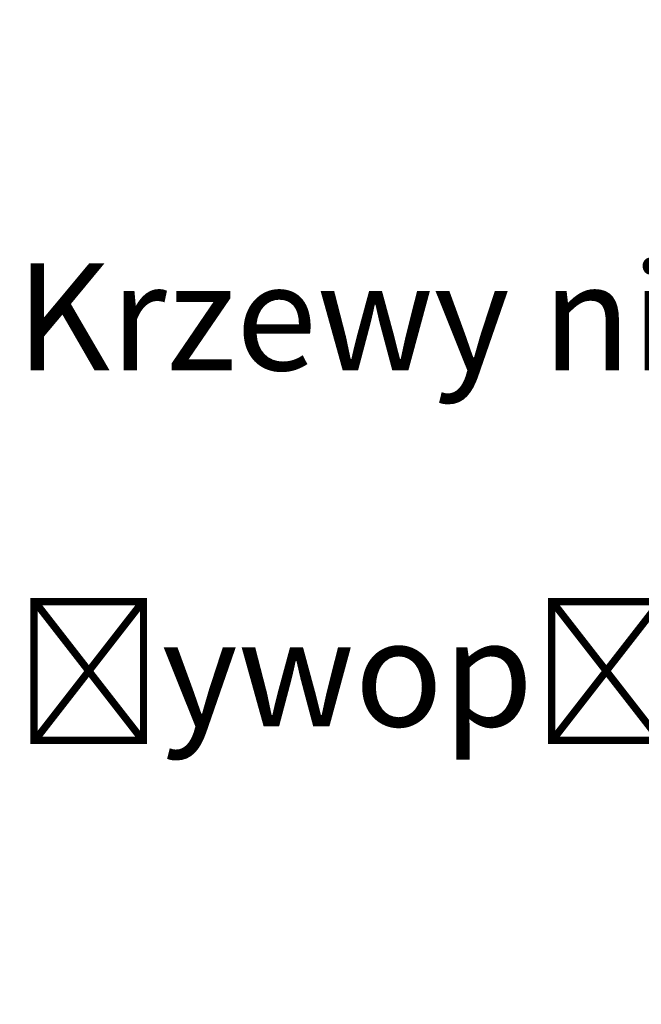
# Model space of a CAD drawing. Extents: x 6601440 to 6601733, y 5738487 to 5738717.
# Tile 126 of 129: x 6601698.18 to 6601700.68, y 5738626.15 to 5738630.12. Entities that reach past the tile are written whole.
import ezdxf

# ---------------------------------------------------------------- set-up
doc = ezdxf.new("R2010")
doc.units = 0
doc.layers.get('0').update_dxf_attribs({"linetype": 'CONTINUOUS'})
doc.styles.get("Standard").update_dxf_attribs({"font": 'arial.ttf'})

msp = doc.modelspace()

# ---------------------------------------------------------------- texts
at = {"color": 7, "linetype": 'ByBlock', "lineweight": 25, "insert": (6601698.16747, 5738647.77831), "char_height": 0.43008, "attachment_point": 1}
msp.add_mtext_dynamic_manual_height_columns('{\\fArial|b0|i0|c238|p34;granice opracowania A-G\\P\\PBudnek Collegium Anatomicum\\P\\PNawierzchnia z płyt betonowych, ażurowych - wypełnienie \\Pziemia i trawa.\\P\\PNawierzchnia miejsca postojowego- kostka betnowa 8cm\\P\\PNawierzchnia miejsca postojowego- geokrata- wypełnienie\\Pziemia i trawa\\P\\PNawierzchnia wewnatrz parku kieszonkowego- kamień\\Pnaturalny\\P\\PNawierzchnia wewnatrz parku kieszonkowego- trawa\\P\\P\\PDrzewa liściaste - donica drewniana\\P\\P\\P\\PDrzewa liściaste wysokie\\P\\P\\P\\PKrzewy niskie, trawe ozdobne\\P\\PŻywopłot\\P\\P\\PDrzewa istniejące do zachowania\\P\\PŁawki parkowe - drewno naturalne\\P\\PSzachy parkowe - blat granitowy\\P\\PKosze na śmieci- okrągłe\\POświetlenie parkowe - lampy stylizowane cztero\\Pi dwupunktowe. Lampy zlokalizowane w narożnikach \\Pparkingu i parku wyposażone w kaemry wysokiej \\Prozdzielczości\\P\\P Fontanna parkowa z siedziskami po całym obwodzie\\P\\P\\P\\P\\PWiata rowerowa}', width=23.7484419, gutter_width=8.16087, heights=[-34.97876], dxfattribs=at)

doc.saveas('drawing.dxf')
